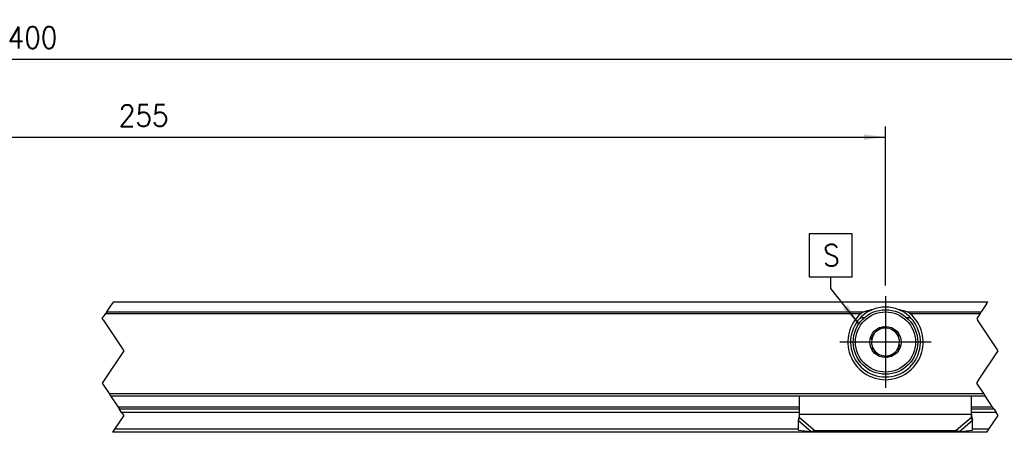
# Model space of a CAD drawing. Header units: millimetres. Extents: x -746 to 1206, y -530 to 959.
# Tile 12 of 46: x -251 to -159, y 310 to 349. Entities that reach past the tile are written whole.
import ezdxf

# ---------------------------------------------------------------- set-up
doc = ezdxf.new("R2010")
doc.units = ezdxf.units.MM
doc.linetypes.add('DOT_CENTER', pattern=[14, 12, -1, 0, -1])
doc.layers.add('1', color=7, linetype='Continuous')
doc.styles.add('CONVERTER_12', font='txt.shx', dxfattribs={"width": 0.9})
doc.dimstyles.new('ME10_DIM_38', dxfattribs={"dimtxt": 2, "dimasz": 2, "dimexe": 1, "dimexo": 1, "dimgap": 1, "dimtad": 1, "dimdsep": 46, "dimtxsty": 'CONVERTER_12', "dimsah": 1, "dimcen": 0.09, "dimclrd": 2, "dimclre": 2, "dimclrt": 2, "dimadec": 0, "dimazin": 0, "dimtfac": 1, "dimtdec": 4, "dimtix": 1, "dimtmove": 0, "dimatfit": 3, "dimfxl": 1, "dimtolj": 1, "dimtzin": 0, "dimarcsym": 0})
doc.dimstyles.new('ME10_DIM_46', dxfattribs={"dimtxt": 2, "dimasz": 2, "dimexe": 1, "dimexo": 1, "dimgap": 1, "dimtad": 1, "dimdsep": 46, "dimtxsty": 'CONVERTER_12', "dimsah": 1, "dimcen": 0.09, "dimclrd": 2, "dimclre": 2, "dimclrt": 2, "dimadec": 0, "dimazin": 0, "dimtfac": 1, "dimtdec": 4, "dimtix": 1, "dimtmove": 0, "dimatfit": 3, "dimfxl": 1, "dimtolj": 1, "dimtzin": 0, "dimarcsym": 0})
doc.dimstyles.get("Standard").update_dxf_attribs({"dimtxt": 0.18, "dimasz": 0.18, "dimexe": 0.18, "dimexo": 0.0625, "dimgap": 0.09, "dimtad": 0, "dimtih": 1, "dimtoh": 1, "dimdec": 4, "dimzin": 0, "dimdsep": 46, "dimtxsty": 'Standard', "dimcen": 0.09, "dimadec": 0, "dimazin": 0, "dimtfac": 1, "dimtdec": 4, "dimtofl": 0, "dimtmove": 0, "dimatfit": 3, "dimfxl": 1, "dimtolj": 1, "dimtzin": 0, "dimarcsym": 0})

# ---------------------------------------------------------------- blocks, each defined once
blk = doc.blocks.new('SOPORTE_SV2-T__56', base_point=(-582.9500000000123, 310.2793942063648))
at = {"color": 2, "linetype": 'DOT_CENTER'}
for p, q in [((-242.9569058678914, 321.4791841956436), (-242.4626249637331, 322.220605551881)), ((-242.3683440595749, 322.3620269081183), (-242.4626249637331, 322.220605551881)), ((-242.3292916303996, 322.420605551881), (-242.3683440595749, 322.3620269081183)), ((-161.0476489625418, 322.220605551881), (-161.5419298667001, 321.4791841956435)), ((-161.0476489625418, 322.220605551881), (-160.9533680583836, 322.3620269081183)), ((-160.9533680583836, 322.3620269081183), (-160.9143156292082, 322.420605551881)), ((-243.3763619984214, 320.8499999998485), (-243.0511867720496, 321.3377628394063)), ((-243.2900990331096, 320.7206055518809), (-243.3763619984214, 320.8499999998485)), ((-242.9569058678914, 321.4791841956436), (-243.0511867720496, 321.3377628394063)), ((-161.6362107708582, 321.3377628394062), (-161.9613859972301, 320.8499999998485)), ((-161.9613859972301, 320.8499999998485), (-161.8751230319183, 320.7206055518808)), ((-161.6362107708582, 321.3377628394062), (-161.5419298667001, 321.4791841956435)), ((-243.2900990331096, 320.7206055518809), (-241.3763619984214, 317.8499999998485)), ((-159.9613859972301, 317.8499999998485), (-161.8751230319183, 320.7206055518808)), ((-241.3763619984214, 317.8499999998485), (-243.1292916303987, 315.2206055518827)), ((-161.7143156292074, 315.2206055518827), (-159.9613859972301, 317.8499999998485)), ((-243.1292916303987, 315.2206055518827), (-243.3763619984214, 314.8499999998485)), ((-243.3763619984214, 314.8499999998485), (-242.7237387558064, 313.8710651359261)), ((-161.9613859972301, 314.8499999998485), (-161.7143156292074, 315.2206055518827)), ((-161.3087627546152, 313.8710651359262), (-161.9613859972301, 314.8499999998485)), ((-242.7237387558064, 313.8710651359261), (-242.5904054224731, 313.6710651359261)), ((-242.5904054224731, 313.6710651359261), (-241.8900990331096, 312.6206055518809)), ((-161.1754294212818, 313.6710651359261), (-161.3087627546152, 313.8710651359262)), ((-160.4751230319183, 312.6206055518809), (-161.1754294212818, 313.6710651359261)), ((-241.8900990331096, 312.6206055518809), (-241.7567656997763, 312.4206055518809)), ((-160.341789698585, 312.420605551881), (-160.4751230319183, 312.6206055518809)), ((-241.3763619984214, 311.8499999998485), (-242.2316497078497, 310.567068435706)), ((-241.5649828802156, 312.1329313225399), (-241.7567656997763, 312.4206055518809)), ((-241.5649828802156, 312.1329313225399), (-241.3763619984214, 311.8499999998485)), ((-160.8166737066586, 310.567068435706), (-159.9613859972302, 311.8499999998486)), ((-160.341789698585, 312.420605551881), (-160.1500068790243, 312.1329313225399)), ((-159.9613859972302, 311.8499999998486), (-160.1500068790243, 312.1329313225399)), ((-242.2316497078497, 310.567068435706), (-242.4234325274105, 310.2793942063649)), ((-161.0084565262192, 310.2793942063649), (-160.8166737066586, 310.567068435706))]:
    blk.add_line(p, q, dxfattribs=at)
at = {"color": 3, "linetype": 'Continuous'}
for p, q in [((-160.9533680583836, 322.3620269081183), (-242.3683440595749, 322.3620269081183)), ((-243.0511867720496, 321.3377628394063), (-172.7163344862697, 321.3377628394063)), ((-242.9569058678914, 321.4791841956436), (-172.4387852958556, 321.4791841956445)), ((-168.4612147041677, 321.4791841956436), (-161.5419298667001, 321.4791841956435)), ((-168.1836655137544, 321.3377628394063), (-161.6362107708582, 321.3377628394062)), ((-242.7237387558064, 313.8710651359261), (-161.3087627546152, 313.8710651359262)), ((-178.4500000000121, 312.6206055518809), (-241.8900990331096, 312.6206055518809)), ((-160.4751230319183, 312.6206055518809), (-162.4500000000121, 312.6206055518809)), ((-178.4500000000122, 312.1329313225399), (-241.5649828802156, 312.1329313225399)), ((-162.4500000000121, 311.9292020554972), (-178.4500000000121, 311.9292020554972)), ((-160.1500068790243, 312.1329313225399), (-162.4500000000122, 312.1329313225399)), ((-178.5585431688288, 311.3803058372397), (-177.3664737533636, 310.3606522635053)), ((-178.4500000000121, 311.6419823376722), (-177.035786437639, 310.4323146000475)), ((-162.4500000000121, 311.6419823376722), (-163.8642135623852, 310.4323146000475)), ((-162.3414568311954, 311.3803058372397), (-163.5335262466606, 310.3606522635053)), ((-178.5399701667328, 310.567068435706), (-242.2316497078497, 310.567068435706)), ((-160.8166737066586, 310.567068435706), (-162.3600298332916, 310.567068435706))]:
    blk.add_line(p, q, dxfattribs=at)
at = {"color": 7, "linetype": 'Continuous'}
for p, q in [((-242.3292916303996, 322.420605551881), (-160.9143156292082, 322.420605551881)), ((-172.4366507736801, 320.9185420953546), (-172.7971858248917, 320.9185420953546)), ((-168.1028141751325, 320.9185420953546), (-168.4633492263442, 320.9185420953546)), ((-170.9217246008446, 319.8819997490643), (-170.6313683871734, 320.1025409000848)), ((-170.6313683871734, 320.1025409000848), (-170.2951960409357, 319.9613556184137)), ((-171.7807765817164, 319.2295035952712), (-171.4904203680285, 319.4500447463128)), ((-171.734960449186, 318.867777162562), (-171.7807765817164, 319.2295035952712)), ((-169.6367641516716, 319.6848281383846), (-169.3005918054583, 319.543642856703)), ((-169.3005918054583, 319.543642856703), (-169.25477567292, 319.1819164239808)), ((-171.5994081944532, 317.7975682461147), (-171.6452243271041, 318.1592946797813)), ((-169.1192234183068, 318.1117075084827), (-169.4095796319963, 317.8911663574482)), ((-169.1650395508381, 318.4734339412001), (-169.1192234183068, 318.1117075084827)), ((-171.2632358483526, 317.6563829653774), (-171.5994081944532, 317.7975682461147)), ((-170.2686316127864, 317.2386702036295), (-170.6048039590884, 317.3798554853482)), ((-169.9782753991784, 317.4592113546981), (-170.2686316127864, 317.2386702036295)), ((-242.5904054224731, 313.6710651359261), (-161.1754294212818, 313.6710651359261)), ((-178.4500000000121, 311.9527986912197), (-178.4500000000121, 313.6710651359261)), ((-162.4500000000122, 311.9527986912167), (-162.4500000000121, 313.6710651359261)), ((-178.4500000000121, 312.4206055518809), (-241.7567656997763, 312.4206055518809)), ((-178.4500000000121, 311.9292020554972), (-178.4500000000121, 311.9527986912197)), ((-178.4500000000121, 311.6419823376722), (-178.4500000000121, 311.9292020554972)), ((-160.341789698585, 312.420605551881), (-162.4500000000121, 312.420605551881)), ((-162.4500000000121, 311.9292020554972), (-162.4500000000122, 311.9527986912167)), ((-162.4500000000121, 311.6419823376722), (-162.4500000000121, 311.9292020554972)), ((-178.5585431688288, 311.3803058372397), (-178.5113594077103, 311.5496704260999)), ((-178.5382337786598, 310.4910389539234), (-178.5585431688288, 311.3803058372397)), ((-162.3886405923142, 311.5496704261), (-162.3414568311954, 311.3803058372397)), ((-162.3617662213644, 310.4910389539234), (-162.3414568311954, 311.3803058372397)), ((-161.0084565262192, 310.2793942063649), (-242.4234325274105, 310.2793942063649)), ((-178.5382337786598, 310.4910389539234), (-177.3664737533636, 310.3606522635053)), ((-177.035786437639, 310.4323146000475), (-163.8642135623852, 310.4323146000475)), ((-163.5335262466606, 310.3606522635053), (-162.3617662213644, 310.4910389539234))]:
    blk.add_line(p, q, dxfattribs=at)
for radius in [2.99999999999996, 1.450000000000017, 0.050000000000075]:
    blk.add_circle((-170.4500000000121, 318.670605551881), radius, dxfattribs=at)
at = {"color": 3, "linetype": 'Continuous'}
blk.add_circle((-170.4500000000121, 318.670605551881), 2.799999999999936, dxfattribs=at)
at = {"color": 7, "linetype": 'Continuous'}
for centre, radius, start, end in [((-170.4499999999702, 318.670605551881), 3.249999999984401, 67.38013505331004, 112.6198649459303), ((-170.4500000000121, 318.670605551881), 3.499999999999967, 130.3551916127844, 49.6448083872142), ((-170.4499999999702, 318.670605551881), 3.249999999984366, 112.6198649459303, 67.38013505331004), ((-170.4500000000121, 318.670605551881), 1.299999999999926, 83.16099206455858, 111.2762548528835), ((-170.4500000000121, 318.670605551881), 1.300000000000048, 51.27625485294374, 83.16099206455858), ((-170.4500000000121, 318.670605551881), 1.299999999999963, 143.1609920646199, 171.276254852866), ((-170.4500000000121, 318.670605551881), 1.299999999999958, 111.2762548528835, 143.1609920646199), ((-170.4500000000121, 318.670605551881), 1.300000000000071, 23.16099206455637, 51.27625485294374), ((-170.4500000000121, 318.670605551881), 1.299999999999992, 351.2762548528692, 23.16099206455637), ((-170.4500000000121, 318.670605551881), 1.299999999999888, 171.276254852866, 203.1609920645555), ((-170.4500000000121, 318.670605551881), 1.299999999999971, 203.1609920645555, 231.2762548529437), ((-170.4500000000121, 318.670605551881), 1.300000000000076, 323.1609920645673, 351.2762548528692), ((-170.4500000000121, 318.670605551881), 1.300000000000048, 231.2762548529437, 263.1609920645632), ((-170.4500000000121, 318.670605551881), 1.300000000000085, 263.1609920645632, 291.2762548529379), ((-170.4500000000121, 318.670605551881), 1.300000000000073, 291.2762548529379, 323.1609920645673)]:
    blk.add_arc(centre, radius, start, end, dxfattribs=at)
for points, knots in [([(-172.4387852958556, 321.4791841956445), (-172.4671505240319, 321.469525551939), (-172.5160279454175, 321.4528822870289), (-172.5889581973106, 321.420040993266), (-172.654953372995, 321.3849180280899), (-172.6969044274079, 321.3526897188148), (-172.7163344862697, 321.3377628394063)], [0, 0, 0, 0, 0.0898239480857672, 0.1547797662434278, 0.2398559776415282, 0.3132557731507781, 0.3132557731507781, 0.3132557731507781, 0.3132557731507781]), ([(-171.6999999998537, 321.6706055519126), (-171.7624539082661, 321.6575772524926), (-171.8877712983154, 321.6314351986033), (-172.0732302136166, 321.5855958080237), (-172.2572702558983, 321.535442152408), (-172.3781180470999, 321.4979871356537), (-172.4387852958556, 321.4791841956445)], [0, 0, 0, 0, 0.1913804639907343, 0.3840160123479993, 0.5730172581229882, 0.763547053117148, 0.763547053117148, 0.763547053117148, 0.763547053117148]), ([(-168.4612147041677, 321.4791841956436), (-168.5217517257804, 321.4979478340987), (-168.6423575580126, 321.5353299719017), (-168.826277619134, 321.5854681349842), (-169.0118648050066, 321.631356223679), (-169.1374291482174, 321.6575518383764), (-169.2000000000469, 321.6706055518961)], [0, 0, 0, 0, 0.1901217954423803, 0.3787731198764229, 0.5718076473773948, 0.7635470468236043, 0.7635470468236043, 0.7635470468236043, 0.7635470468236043]), ([(-168.1836655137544, 321.3377628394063), (-168.2030926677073, 321.3526855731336), (-168.2450370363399, 321.3849046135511), (-168.3171596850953, 321.4233269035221), (-168.3904659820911, 321.4554115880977), (-168.4394041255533, 321.4718555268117), (-168.4612147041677, 321.4791841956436)], [0, 0, 0, 0, 0.0733847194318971, 0.158441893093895, 0.2442581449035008, 0.3132544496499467, 0.3132544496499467, 0.3132544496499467, 0.3132544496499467]), ([(-178.5113594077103, 311.5496704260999), (-178.5022695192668, 311.5842384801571), (-178.4844126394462, 311.6521466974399), (-178.4649199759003, 311.7570442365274), (-178.4523292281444, 311.8569864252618), (-178.4507216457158, 311.9231137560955), (-178.4500000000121, 311.9527986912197)], [0, 0, 0, 0, 0.107193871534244, 0.2105801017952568, 0.3198858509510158, 0.4089231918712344, 0.4089231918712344, 0.4089231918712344, 0.4089231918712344]), ([(-162.4500000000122, 311.9527986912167), (-162.4492787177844, 311.923113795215), (-162.4476719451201, 311.8569865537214), (-162.4354295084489, 311.7598624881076), (-162.4162078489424, 311.6549248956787), (-162.3984162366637, 311.5869947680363), (-162.3886405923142, 311.5496704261)], [0, 0, 0, 0, 0.0890373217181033, 0.1983430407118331, 0.2932194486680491, 0.4089230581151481, 0.4089230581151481, 0.4089230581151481, 0.4089230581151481]), ([(-178.5585431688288, 311.3803058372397), (-178.5497608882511, 311.4004895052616), (-178.531716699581, 311.4419591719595), (-178.5048077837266, 311.50577600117), (-178.4772602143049, 311.5727614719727), (-178.4592271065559, 311.6185522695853), (-178.4500000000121, 311.6419823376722)], [0, 0, 0, 0, 0.0660342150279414, 0.1356748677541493, 0.2077705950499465, 0.2833140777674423, 0.2833140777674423, 0.2833140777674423, 0.2833140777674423]), ([(-162.3414568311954, 311.3803058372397), (-162.350239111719, 311.4004895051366), (-162.3682833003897, 311.4419591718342), (-162.395192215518, 311.5057759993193), (-162.4227397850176, 311.5727614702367), (-162.440772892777, 311.6185522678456), (-162.4500000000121, 311.6419823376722)], [0, 0, 0, 0, 0.0660342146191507, 0.1356748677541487, 0.2077705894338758, 0.2833140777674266, 0.2833140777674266, 0.2833140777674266, 0.2833140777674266]), ([(-177.3664737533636, 310.3606522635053), (-177.3389504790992, 310.364894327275), (-177.283895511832, 310.3733797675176), (-177.2012970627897, 310.3901529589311), (-177.1184801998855, 310.4094798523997), (-177.06336632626, 310.4246987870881), (-177.035786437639, 310.4323146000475)], [0, 0, 0, 0, 0.0835340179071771, 0.1670935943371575, 0.2527789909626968, 0.3386072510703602, 0.3386072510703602, 0.3386072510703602, 0.3386072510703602]), ([(-163.8642135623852, 310.4323146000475), (-163.8366336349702, 310.4246988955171), (-163.7815196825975, 310.4094801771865), (-163.6974871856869, 310.3898678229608), (-163.6148748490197, 310.3731534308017), (-163.5598167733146, 310.3646924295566), (-163.5335262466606, 310.3606522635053)], [0, 0, 0, 0, 0.0858282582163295, 0.1715136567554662, 0.2588191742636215, 0.3386072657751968, 0.3386072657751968, 0.3386072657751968, 0.3386072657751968])]:
    blk.add_open_spline(points, degree=3, knots=knots, dxfattribs=at)
at = {"layer": '1', "color": 2, "linetype": 'DOT_CENTER'}
for p, q in [((-170.4499999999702, 322.9206055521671), (-170.4499999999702, 314.4206055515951)), ((-170.4500000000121, 322.670605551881), (-170.4500000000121, 314.6706055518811)), ((-166.1999999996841, 318.670605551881), (-174.700000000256, 318.670605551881)), ((-166.4500000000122, 318.670605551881), (-174.450000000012, 318.670605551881))]:
    blk.add_line(p, q, dxfattribs=at)
blk = doc.blocks.new('*D102')
at = {"layer": '1', "color": 2, "linetype": 'Continuous'}
for p, q in [((-318.4499999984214, 322.320605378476), (-318.4499999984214, 345.9753625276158)), ((-140.4500000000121, 323.6706055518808), (-140.4500000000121, 345.9753625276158)), ((-318.4499999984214, 344.9753625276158), (-140.450000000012, 344.9753625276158))]:
    blk.add_line(p, q, dxfattribs=at)
at = {"layer": '1', "color": 2}
for points in [[(-316.4499999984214, 345.2386675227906), (-316.4499999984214, 344.712057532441), (-318.4499999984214, 344.9753625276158)], [(-142.450000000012, 344.712057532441), (-142.450000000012, 345.2386675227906), (-140.450000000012, 344.9753625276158)]]:
    blk.add_solid(points, dxfattribs=at)
at = {"layer": '1', "color": 2, "insert": (-252.175834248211, 345.9753625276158), "char_height": 2, "attachment_point": 7, "rotation": 0.00013888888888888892, "line_spacing_factor": 0.60024009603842, "style": 'CONVERTER_12'}
blk.add_mtext('400', dxfattribs=at)
blk = doc.blocks.new('*D110')
at = {"layer": '1', "color": 2, "linetype": 'Continuous'}
for p, q in [((-318.4499999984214, 322.0706053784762), (-318.4499999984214, 338.720924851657)), ((-170.4499999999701, 323.9206055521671), (-170.4499999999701, 338.720924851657)), ((-318.4499999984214, 337.720924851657), (-170.4499999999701, 337.720924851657))]:
    blk.add_line(p, q, dxfattribs=at)
at = {"layer": '1', "color": 2}
for points in [[(-316.4499999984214, 337.9842298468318), (-316.4499999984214, 337.4576198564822), (-318.4499999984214, 337.720924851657)], [(-172.4499999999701, 337.4576198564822), (-172.4499999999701, 337.9842298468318), (-170.4499999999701, 337.720924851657)]]:
    blk.add_solid(points, dxfattribs=at)
at = {"layer": '1', "color": 2, "insert": (-241.8278016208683, 338.720924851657), "char_height": 2, "attachment_point": 7, "rotation": 0.00013888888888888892, "line_spacing_factor": 0.60024009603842, "style": 'CONVERTER_12'}
blk.add_mtext('255', dxfattribs=at)
blk = doc.blocks.new('Top2', base_point=(-495.4500000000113, 316.3499999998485))
at = {"layer": '1', "color": 2}
blk.add_lwpolyline([(-177.553774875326, 328.722221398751), (-177.553774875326, 324.722221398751), (-173.553774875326, 324.722221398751), (-173.553774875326, 328.722221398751)], close=True, dxfattribs=at)
blk.add_solid([(-174.3822675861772, 321.7623430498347), (-173.9724330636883, 322.0930298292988), (-172.9214425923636, 320.3711853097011)], dxfattribs=at)
blk.add_blockref('SOPORTE_SV2-T__56', (-582.9500000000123, 310.2793942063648))
at = {"layer": '1', "color": 2, "style": 'CONVERTER_12', "width": 0.9}
blk.add_text('S', height=2, dxfattribs=at).set_placement((-176.253774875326, 325.722221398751))
at = {"layer": '1'}
for base, p1, p2, dimstyle, picture, middle in [((-318.4499999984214, 344.9753625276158), (-140.4500000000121, 322.6706055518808), (-318.4499999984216, 321.3206053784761), 'ME10_DIM_38', '*D102', (-249.775834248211, 346.9753625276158)), ((-318.4499999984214, 337.720924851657), (-170.4499999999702, 322.9206055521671), (-318.4499999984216, 321.0706053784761), 'ME10_DIM_46', '*D110', (-239.4278016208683, 339.720924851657))]:
    dim = blk.add_linear_dim(base=base, p1=p1, p2=p2, dimstyle=dimstyle, dxfattribs=at)
    dim.commit()
    dim.dimension.update_dxf_attribs({"geometry": picture, "text_midpoint": middle, "text_rotation": 0.00013888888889})
at = {"layer": '1', "color": 2, "linetype": 'Continuous', "has_arrowhead": 0}
blk.add_leader([(-172.9214425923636, 320.3711853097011), (-175.553774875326, 323.6335493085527), (-175.553774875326, 324.722221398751)], dimstyle='Standard', dxfattribs=at)

msp = doc.modelspace()

# ---------------------------------------------------------------- block references
msp.add_blockref('Top2', (-495.4500000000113, 316.3499999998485))

doc.saveas('drawing.dxf')
